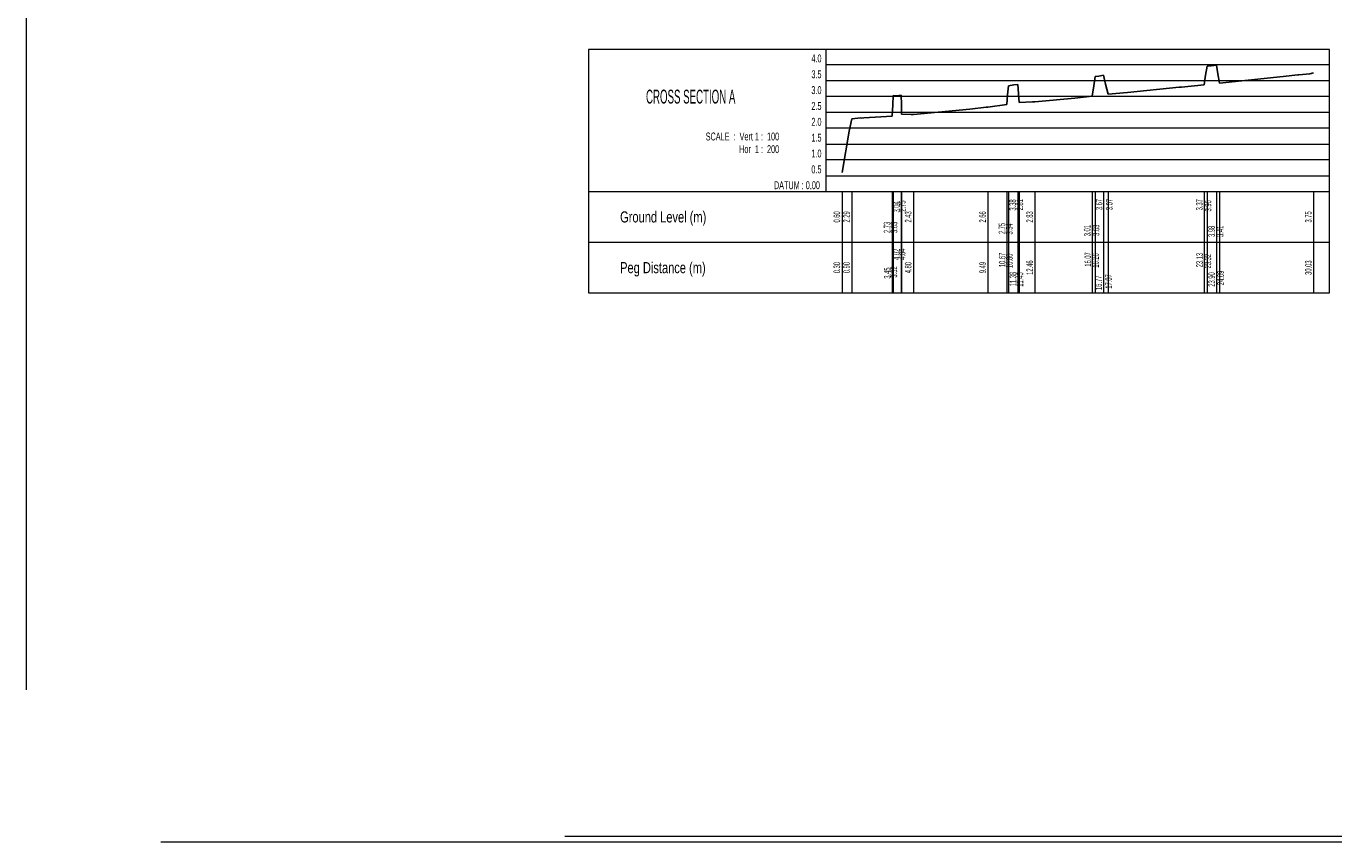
# Model space of a CAD drawing. Extents: x -154 to 271, y -55 to 278.
# Tile 1 of 9: x -154 to 44, y -55 to 69. Entities that reach past the tile are written whole.
import ezdxf
from ezdxf.enums import TextEntityAlignment as Align

# ---------------------------------------------------------------- set-up
doc = ezdxf.new("R2010")
doc.units = 0
for name, color, linetype in [('A1_VPM', 7, 'Continuous'), ('GRID', 7, 'Continuous'), ('SECTION A', 7, 'Continuous')]:
    doc.layers.add(name, color=color, linetype=linetype)
doc.styles.add('Arial Narrow', font='arial.ttf', dxfattribs={"height": 1})

msp = doc.modelspace()

# ---------------------------------------------------------------- linework, layer by layer
at = {"layer": 'A1_VPM', "color": 7, "lineweight": 18}
msp.add_line((207.88, -53.84), (-72.12, -53.84), dxfattribs=at)
at = {"layer": 'GRID', "color": 7, "lineweight": 9}
for p, q in [((-153.68, 169.49), (-153.68, -31.63)), ((-133.27, -54.65), (268.73, -54.65))]:
    msp.add_line(p, q, dxfattribs=at)
at = {"layer": 'SECTION A', "color": 7, "lineweight": 18}
for p, q in [((-68.57, 65.34), (-68.57, 28.46)), ((43.59, 65.34), (-68.57, 65.34)), ((43.59, 28.46), (43.59, 65.34)), ((-68.57, 28.46), (43.59, 28.46))]:
    msp.add_line(p, q, dxfattribs=at)
at = {"layer": 'SECTION A', "color": 3, "lineweight": 18}
for p, q in [((-32.57, 43.82), (-32.57, 65.34)), ((43.59, 63.02), (-32.57, 63.02)), ((-32.57, 60.62), (43.59, 60.62)), ((43.59, 58.22), (-32.57, 58.22)), ((-32.57, 55.82), (43.59, 55.82)), ((43.59, 53.42), (-32.57, 53.42)), ((-32.57, 51.02), (43.59, 51.02)), ((43.59, 48.62), (-32.57, 48.62)), ((-32.57, 46.22), (43.59, 46.22)), ((-68.57, 43.82), (-30.17, 43.82)), ((-32.57, 43.82), (43.59, 43.82)), ((-30.17, 43.82), (-30.17, 36.14)), ((-28.71, 43.82), (-28.71, 36.14)), ((-22.6, 43.82), (-22.6, 36.14)), ((-22.44, 43.82), (-22.44, 36.14)), ((-21.22, 43.82), (-21.22, 36.14)), ((-21.17, 43.82), (-21.17, 36.14)), ((-19.37, 43.82), (-19.37, 36.14)), ((-8.11, 43.82), (-8.11, 36.14)), ((-5.26, 43.82), (-5.26, 36.14)), ((-4.97, 43.82), (-4.97, 36.14)), ((-3.56, 43.82), (-3.56, 36.14)), ((-3.39, 43.82), (-3.39, 36.14)), ((-0.98, 43.82), (-0.98, 36.14)), ((7.7, 43.82), (7.7, 36.14)), ((8.13, 43.82), (8.13, 36.14)), ((9.38, 43.82), (9.38, 36.14)), ((10.08, 43.82), (10.08, 36.14)), ((24.64, 43.82), (24.64, 36.14)), ((25.09, 43.82), (25.09, 36.14)), ((26.49, 43.82), (26.49, 36.14)), ((26.94, 43.82), (26.94, 36.14)), ((41.19, 43.82), (41.19, 36.14)), ((-68.57, 36.14), (43.59, 36.14)), ((-30.17, 36.14), (-30.17, 28.46)), ((-28.71, 36.14), (-28.71, 28.46)), ((-22.6, 36.14), (-22.6, 28.46)), ((-22.44, 36.14), (-22.44, 28.46)), ((-21.22, 36.14), (-21.22, 28.46)), ((-21.17, 36.14), (-21.17, 28.46)), ((-19.37, 36.14), (-19.37, 28.46)), ((-8.11, 36.14), (-8.11, 28.46)), ((-5.26, 36.14), (-5.26, 28.46)), ((-4.97, 36.14), (-4.97, 28.46)), ((-3.56, 36.14), (-3.56, 28.46)), ((-3.39, 36.14), (-3.39, 28.46)), ((-0.98, 36.14), (-0.98, 28.46)), ((7.7, 36.14), (7.7, 28.46)), ((8.13, 36.14), (8.13, 28.46)), ((9.38, 36.14), (9.38, 28.46)), ((10.08, 36.14), (10.08, 28.46)), ((24.64, 36.14), (24.64, 28.46)), ((25.09, 36.14), (25.09, 28.46)), ((26.49, 36.14), (26.49, 28.46)), ((26.94, 36.14), (26.94, 28.46)), ((41.19, 36.14), (41.19, 28.46))]:
    msp.add_line(p, q, dxfattribs=at)
at = {"layer": 'SECTION A', "color": 170, "lineweight": 25}
for p, q in [((8.68, 61.3), (9.38, 61.42)), ((9.38, 61.42), (9.71, 60.1)), ((24.64, 60), (24.86, 61.42)), ((24.86, 61.42), (25.09, 62.81)), ((25.09, 62.81), (25.69, 62.85)), ((25.69, 62.85), (26.49, 62.94)), ((26.49, 62.94), (26.72, 61.65)), ((26.72, 61.65), (26.94, 60.21)), ((36.61, 61.23), (38.83, 61.48)), ((38.83, 61.48), (38.98, 61.48)), ((38.98, 61.48), (40.65, 61.66)), ((40.65, 61.66), (41.19, 61.81)), ((-5.12, 58.49), (-4.97, 59.85)), ((-4.97, 59.85), (-4.2, 60)), ((-4.2, 60), (-3.56, 60.05)), ((-3.56, 60.05), (-3.48, 58.65)), ((7.7, 58.26), (7.95, 59.85)), ((7.95, 59.85), (8.13, 61.24)), ((8.13, 61.24), (8.68, 61.3)), ((9.71, 60.1), (10.08, 58.57)), ((13.02, 58.84), (20.87, 59.62)), ((20.87, 59.62), (21.2, 59.63)), ((21.2, 59.63), (24.64, 60)), ((26.94, 60.21), (36.61, 61.23)), ((-22.51, 56.94), (-22.44, 58.35)), ((-22.44, 58.35), (-21.97, 58.34)), ((-21.97, 58.34), (-21.22, 58.41)), ((-21.22, 58.41), (-21.18, 57.02)), ((-5.26, 57.02), (-5.12, 58.49)), ((-3.48, 58.65), (-3.39, 57.29)), ((-3.39, 57.29), (-1.34, 57.42)), ((-1.34, 57.42), (-0.98, 57.39)), ((-0.98, 57.39), (5.05, 57.94)), ((5.05, 57.94), (7.7, 58.26)), ((10.08, 58.57), (13.02, 58.84)), ((-22.6, 55.25), (-22.51, 56.94)), ((-21.18, 57.02), (-21.17, 55.53)), ((-21.17, 55.53), (-19.71, 55.5)), ((-19.71, 55.5), (-19.37, 55.48)), ((-19.37, 55.48), (-10.84, 56.28)), ((-10.84, 56.28), (-8.38, 56.59)), ((-8.38, 56.59), (-8.11, 56.6)), ((-8.11, 56.6), (-5.26, 57.02)), ((-29.1, 52.94), (-28.71, 54.81)), ((-28.71, 54.81), (-27.36, 54.96)), ((-27.36, 54.96), (-27.28, 54.95)), ((-27.28, 54.95), (-26.9, 54.98)), ((-26.9, 54.98), (-22.6, 55.25)), ((-30.17, 46.72), (-29.1, 52.94))]:
    msp.add_line(p, q, dxfattribs=at)

# ---------------------------------------------------------------- texts
at = {"layer": 'SECTION A', "color": 7, "style": 'Arial Narrow', "width": 0.6}
for s, p in [('4.0', (-33.29, 63.02)), ('3.5', (-33.29, 60.62)), ('3.0', (-33.29, 58.22)), ('2.5', (-33.29, 55.82)), ('2.0', (-33.29, 53.42)), ('SCALE  :  Vert 1 :  100', (-39.7, 51.2)), ('1.5', (-33.29, 51.02)), ('            Hor  1 :  200', (-39.7, 49.28)), ('1.0', (-33.29, 48.62)), ('0.5', (-33.29, 46.22)), ('DATUM : 0.00', (-33.53, 43.82))]:
    msp.add_text(s, height=1.2, dxfattribs=at).set_placement(p, align=Align.BOTTOM_RIGHT)
at = {"layer": 'SECTION A', "color": 7, "style": 'Arial Narrow', "width": 0.5}
msp.add_text('CROSS SECTION A', height=2.1, dxfattribs=at).set_placement((-53.09, 58.2), align=Align.MIDDLE)
for s, p in [('3.04', (-21.14, 41.5)), ('2.75', (-20.26, 41.62)), ('3.38', (-3.54, 41.79)), ('2.81', (-2.47, 41.82)), ('3.67', (9.53, 41.85)), ('3.07', (11.06, 41.85)), ('3.37', (24.69, 41.82)), ('3.96', (26.02, 41.65)), ('0.60', (-30.17, 39.98)), ('2.29', (-28.71, 39.98)), ('2.43', (-19.37, 39.98)), ('2.66', (-8.11, 39.98)), ('2.83', (-0.98, 39.98)), ('3.75', (41.19, 39.98)), ('2.73', (-22.56, 38.38)), ('3.03', (-21.52, 38.4)), ('2.75', (-5.17, 38.23)), ('3.34', (-4.07, 38.16)), ('3.01', (7.73, 37.9)), ('3.63', (9.06, 37.96)), ('3.98', (26.56, 37.8)), ('3.41', (27.85, 37.8)), ('4.02', (-21.14, 34.32)), ('4.04', (-20.28, 34.34)), ('10.67', (-5.14, 33.47)), ('10.80', (-4.06, 33.34)), ('16.07', (7.82, 33.54)), ('16.26', (8.99, 33.38)), ('23.13', (24.73, 33.44)), ('23.32', (25.99, 33.27)), ('0.30', (-30.17, 32.3)), ('0.90', (-28.71, 32.3)), ('3.45', (-22.54, 31.48)), ('3.52', (-21.54, 31.64)), ('4.80', (-19.37, 32.3)), ('9.49', (-8.11, 32.3)), ('12.46', (-0.98, 32.3)), ('30.03', (41.19, 32.3)), ('11.38', (-3.5, 30.57)), ('11.45', (-2.46, 30.5)), ('16.77', (9.46, 30.01)), ('17.07', (10.97, 30.21)), ('23.90', (26.56, 30.51)), ('24.09', (27.92, 30.74))]:
    msp.add_text(s, height=1, rotation=90, dxfattribs=at).set_placement(p, align=Align.BOTTOM_CENTER)
at = {"layer": 'SECTION A', "color": 7, "style": 'Arial Narrow', "width": 0.714286}
for s, p in [('Ground Level (m)', (-63.77, 39.98)), ('Peg Distance (m)', (-63.77, 32.3))]:
    msp.add_text(s, height=1.68, dxfattribs=at).set_placement(p, align=Align.MIDDLE_LEFT)

doc.saveas('drawing.dxf')
